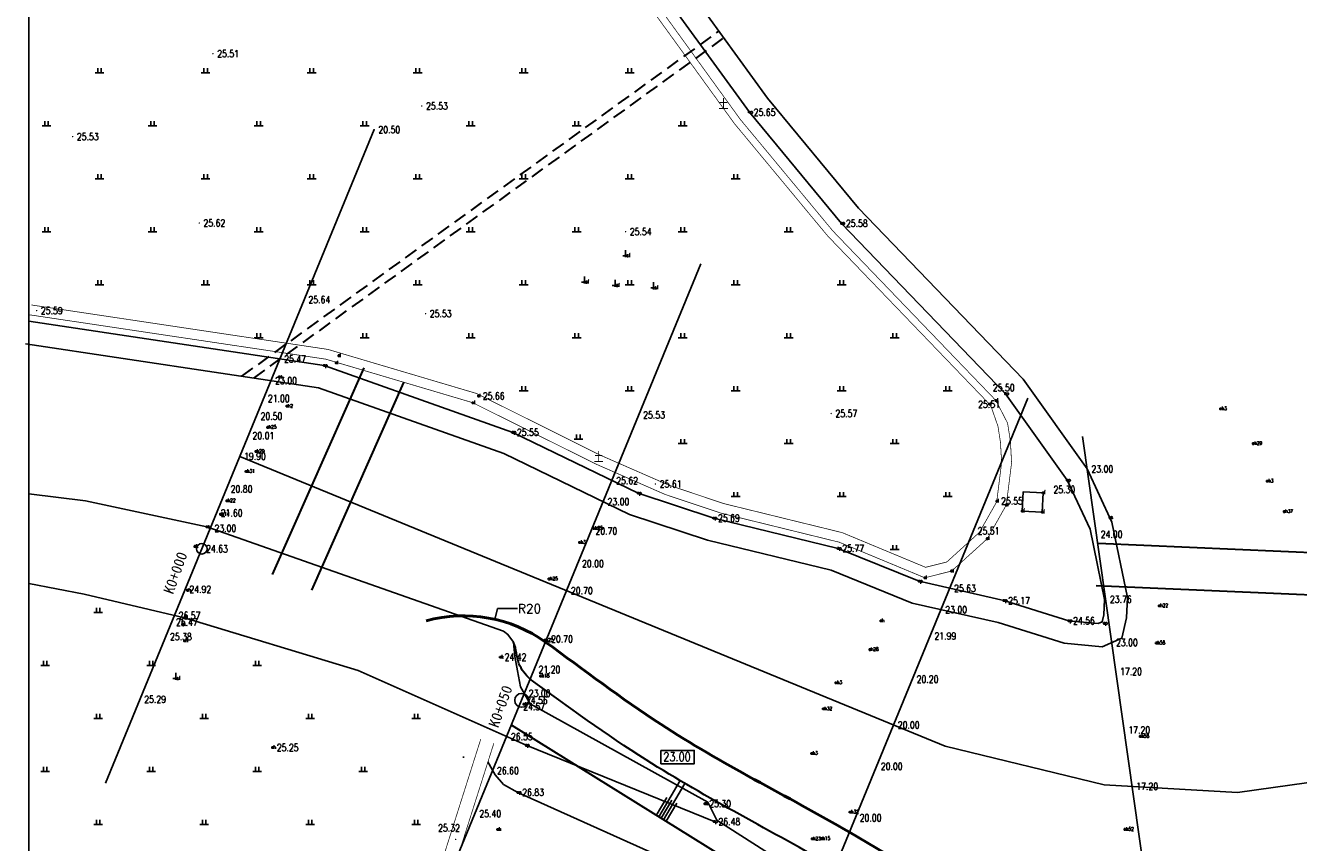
# Model space of a CAD drawing. Extents: x 475446 to 490894, y 3788879 to 3821323.
# Tile 11 of 75: x 481030 to 481210, y 3821073 to 3821189. Entities that reach past the tile are written whole.
import ezdxf
from ezdxf.enums import TextEntityAlignment as Align

# ---------------------------------------------------------------- set-up
doc = ezdxf.new("R2010")
doc.units = 0
doc.header["$LTSCALE"] = 0.5
doc.header["$PDMODE"] = 34
doc.header["$PDSIZE"] = 0.2
doc.linetypes.add('DASHED', pattern=[19.05, 12.7, -6.35])
doc.linetypes.add('X3', pattern=[5, 4, -1])
doc.layers.get('0').update_dxf_attribs({"linetype": 'CONTINUOUS'})
doc.layers.get('Defpoints').update_dxf_attribs({"linetype": 'CONTINUOUS'})
for name, color, linetype in [('DLDW', 11, 'CONTINUOUS'), ('DLSS', 4, 'CONTINUOUS'), ('DMTZ', 3, 'CONTINUOUS'), ('dmx', 1, 'CONTINUOUS'), ('GCD', 1, 'CONTINUOUS'), ('JMD', 6, 'CONTINUOUS'), ('SXSS', 5, 'CONTINUOUS'), ('ZBTZ', 3, 'CONTINUOUS'), ('zdh', 7, 'CONTINUOUS')]:
    doc.layers.add(name, color=color, linetype=linetype)
doc.styles.add('HZ', font='rs.shx', dxfattribs={"width": 0.8, "bigfont": 'hztxt.shx'})
doc.styles.get("Standard").update_dxf_attribs({"font": 'rs.shx', "bigfont": 'hztxt.shx'})
doc.styles.add('黑体', font='simhei_0.ttf')
doc.linetypes.add('10411', pattern='A,2,[150,AAA.SHX,S=1,R=0,X=0,Y=1],2,[151,AAA.SHX,S=1,R=0,X=0,Y=3],1e-11', length=4)
doc.linetypes.add('10421', pattern='A,2,[150,AAA.SHX,S=0.5,R=0,X=0,Y=0.5],1e-11', length=2)
doc.linetypes.add('833', pattern='A,2,[150,AAA.SHX,S=0.8,R=0,X=0,Y=0.8],2,[150,AAA.SHX,S=2,R=0,X=0,Y=2],1e-11', length=4)
doc.dimstyles.get("Standard").update_dxf_attribs({"dimtxt": 0.18, "dimasz": 0.18, "dimexe": 0.18, "dimexo": 0.0625, "dimgap": 0.09, "dimtad": 0, "dimtih": 1, "dimtoh": 1, "dimdec": 4, "dimzin": 0, "dimdsep": 46, "dimtxsty": 'Standard', "dimcen": 0.09, "dimadec": 0, "dimazin": 0, "dimtfac": 1, "dimtdec": 4, "dimtofl": 0, "dimtmove": 0, "dimatfit": 3, "dimfxl": 1, "dimtolj": 1, "dimtzin": 0, "dimarcsym": 0})

# ---------------------------------------------------------------- blocks, each defined once
blk = doc.blocks.new('GC200')
at = {"linetype": 'Continuous', "const_width": 0.2, "flags": 128}
blk.add_lwpolyline([(-0.1, 0, 1), (0.1, 0, 1)], format="xyb", close=True, dxfattribs=at)
blk = doc.blocks.new('gc111')
for p, q in [((-0.8, 0), (0.8, 0)), ((0, 0), (0, 1.6))]:
    blk.add_line(p, q)
blk = doc.blocks.new('gc119')
for p, q in [((-1.25, 0), (1.25, 0)), ((-0.5, 1.3), (-0.5, 0)), ((0.5, 1.3), (0.5, 0))]:
    blk.add_line(p, q)
blk = doc.blocks.new('*D15')
at = {"color": 0, "linetype": 'Continuous', "lineweight": -2}
for p, q in [((481096.53, 3821106.21), (481096.22, 3821104.86)), ((481099.39, 3821106.21), (481096.53, 3821106.21)), ((481091.64, 3821085.19), (481091.82, 3821085.19)), ((481091.73, 3821085.1), (481091.73, 3821085.28))]:
    blk.add_line(p, q, dxfattribs=at)
at = {"color": 0, "linetype": 'Continuous'}
blk.add_solid([(481096.19, 3821104.87), (481096.25, 3821104.86), (481096.18, 3821104.69)], dxfattribs=at)
at = {"layer": 'Defpoints', "color": 0, "linetype": 'Continuous'}
for p in [(481096.18, 3821104.69), (481091.73, 3821085.19)]:
    blk.add_point(p, dxfattribs=at)
at = {"color": 0, "linetype": 'Continuous', "insert": (481101.08, 3821106.21), "char_height": 1.25, "attachment_point": 5}
blk.add_mtext('\\A1;R20', dxfattribs=at)

msp = doc.modelspace()

# ---------------------------------------------------------------- linework, layer by layer
at = {"color": 3, "linetype": 'Continuous', "lineweight": 30}
for p, q in [((481064.69, 3821111.05), (481077.67, 3821140.3)), ((481070.26, 3821108.8), (481083.31, 3821138.22))]:
    msp.add_line(p, q, dxfattribs=at)
at = {"color": 4, "linetype": 'Continuous', "lineweight": 30}
msp.add_line((481141.57, 3821062.95), (481098.51, 3821089.71), dxfattribs=at)
at = {"color": 3, "linetype": 'Continuous'}
for p, q in [((481119.36, 3821076.73), (481122.37, 3821081.86)), ((481120.04, 3821076.33), (481123.05, 3821081.46)), ((481119.01, 3821076.93), (481120.52, 3821079.5)), ((481119.7, 3821076.53), (481121.2, 3821079.1)), ((481120.38, 3821076.13), (481121.89, 3821078.69))]:
    msp.add_line(p, q, dxfattribs=at)
at = {"linetype": 'Continuous'}
msp.add_lwpolyline([(481030.24, 3821311.22), (481348.65, 3821311.22), (481348.65, 3820990.66), (481030.24, 3820990.66)], close=True, dxfattribs=at)
at = {"color": 3, "linetype": 'DASHED', "lineweight": 30, "ltscale": 0.3, "elevation": 25.47, "flags": 128}
for points in [[(481060.39, 3821139.1), (481127.86, 3821187.92)], [(481062.08, 3821138.84), (481128.56, 3821186.95)]]:
    msp.add_lwpolyline(points, dxfattribs=at)
at = {"linetype": 'Continuous', "flags": 128}
msp.add_lwpolyline([(481060.08, 3821127.74), (481159.89, 3821086.72), (481182.36, 3821081.28), (481201.21, 3821080.18), (481221.1, 3821082.99)], dxfattribs=at)
at = {"color": 3, "linetype": 'Continuous', "lineweight": 30, "elevation": 26.09, "flags": 128}
for points in [[(481181.52, 3821115.47), (481239.69, 3821112.94)], [(481181.26, 3821109.47), (481240.16, 3821106.92)]]:
    msp.add_lwpolyline(points, dxfattribs=at)
at = {"color": 3, "linetype": 'Continuous'}
msp.add_lwpolyline([(481119.66, 3821086.15), (481124.37, 3821086.15), (481124.37, 3821084.26), (481119.66, 3821084.26)], close=True, dxfattribs=at)
at = {"linetype": 'Continuous'}
for centre, radius in [((481054.71, 3821114.67), 0.744), ((481099.96, 3821093.23), 0.976)]:
    msp.add_circle(centre, radius, dxfattribs=at)
at = {"color": 6, "linetype": 'Continuous', "lineweight": 50}
msp.add_arc((481091.73, 3821085.19), 20, 54.4879, 105.2606, dxfattribs=at)
at = {"color": 4, "linetype": 'Continuous', "lineweight": 30, "start_tangent": (-0.740783, 0.671744), "end_tangent": (-0.405403, 0.914138)}
msp.add_spline([(481101.18, 3821096.21), (481099.58, 3821098.44), (481098.82, 3821101.44)], degree=3, dxfattribs=at)
at = {"color": 6, "linetype": 'Continuous', "lineweight": 50, "start_tangent": (-0.854386, 0.519639), "end_tangent": (-0.809703, 0.58684)}
msp.add_spline([(481189.9, 3821055.71), (481167.2, 3821063.57), (481146.34, 3821074.55), (481119.64, 3821089.84), (481103.34, 3821101.47)], degree=3, dxfattribs=at)
at = {"color": 4, "linetype": 'Continuous', "lineweight": 30}
msp.add_open_spline([(481163.2, 3821059.24), (481156.61, 3821061.92), (481141.82, 3821071.49), (481120.26, 3821082.3), (481106.57, 3821092.31), (481101.18, 3821096.21)], degree=3, knots=[25.996107, 25.996107, 25.996107, 25.996107, 47.60032, 78.36976, 98.334236, 98.334236, 98.334236, 98.334236], dxfattribs=at)
at = {"layer": 'DLSS', "linetype": 'X3', "const_width": 0.1, "flags": 128}
for points, elevation in [([(481076.42, 3821276.17), (481077.05, 3821274.78), (481077.73, 3821272.33), (481078.38, 3821268.19), (481081.79, 3821259.74), (481083.73, 3821247.12), (481088.89, 3821238.26), (481095.79, 3821231.16), (481101.78, 3821224.59), (481106.54, 3821213.93), (481114.76, 3821195.99), (481130.08, 3821174.82), (481143.24, 3821158.96), (481166.32, 3821134.95)], 26.09), ([(481166.32, 3821134.95), (481167.34, 3821132.03), (481167.7, 3821129.74), (481167.86, 3821126.87), (481167.17, 3821121.33), (481164.72, 3821117), (481160.1, 3821112.8), (481157.11, 3821112.05), (481145.31, 3821116.96), (481128.55, 3821121.07), (481120.75, 3821123.69), (481111.13, 3821127.9), (481095.72, 3821135.58), (481093.58, 3821136.65), (481072.54, 3821142.89), (481030.58, 3821149.18)], 26.09), ([(481074.34, 3820990.66), (481086.69, 3821058.94), (481089.12, 3821071.82), (481094.18, 3821087.76)], 26.18)]:
    msp.add_lwpolyline(points, dxfattribs=dict(at, elevation=elevation))
at = {"layer": 'DLSS', "linetype": 'Continuous', "const_width": 0.1, "flags": 128}
for points, elevation in [([(481078.75, 3821274.04), (481078.69, 3821273.56), (481078.73, 3821272.49), (481079.37, 3821268.46), (481082.77, 3821260.01), (481084.71, 3821247.47), (481089.71, 3821238.88), (481096.54, 3821231.86), (481102.64, 3821225.16), (481107.47, 3821214.35), (481115.65, 3821196.5), (481130.89, 3821175.44), (481144, 3821159.64), (481167.06, 3821135.65)], 26.09), ([(481167.06, 3821135.65), (481168.7, 3821132.47), (481169.11, 3821129.89), (481169.27, 3821126.82), (481168.53, 3821120.88), (481165.84, 3821116.1), (481160.79, 3821111.52), (481157, 3821110.57), (481144.87, 3821115.61), (481128.15, 3821119.72), (481120.24, 3821122.37), (481110.54, 3821126.63), (481095.09, 3821134.32), (481093.06, 3821135.34), (481072.24, 3821141.51), (481030.37, 3821147.78)], 26.09), ([(481076.25, 3820990.32), (481088.59, 3821058.59), (481091, 3821071.34), (481096.03, 3821087.17)], 26.18)]:
    msp.add_lwpolyline(points, dxfattribs=dict(at, elevation=elevation))
at = {"layer": 'DMTZ', "linetype": '10421', "flags": 128}
for points in [[(481030.24, 3821119.1, 0, 0, 0), (481053.76, 3821115.01, 0.00000202, 0.00000202, 0), (481096.95, 3821099.34, 0.00000202, 0.00000202, 0), (481098.33, 3821097.05, 0, 0, 0), (481099.46, 3821094.04, 0, 0, 0), (481100.29, 3821092.68, 0.00000202, 0.00000202, 0), (481102.69, 3821091.21, 0, 0, 0), (481125.9, 3821078.6, 0.00000203, 0.00000203, 0), (481127.2, 3821076.07, 0.00000203, 0.00000203, 0), (481156.11, 3821057.44, 0.00000203, 0.00000203, 0), (481164.48, 3821056.32, 0.00000202, 0.00000202, 0), (481172.24, 3821054.05, 0.00000202, 0.00000202, 0), (481181.16, 3821048.42, 0.00000202, 0.00000202, 0), (481182.29, 3821047.96, 0, 0, 0), (481182.52, 3821047.84, 0, 0, 0)], [(481094.18, 3821087.76, 0.00000203, 0.00000203, 0), (481094.08, 3821088.4, 0, 0, 0), (481094.04, 3821088.68, 0.00000202, 0.00000202, 0), (481076.46, 3821096.51, 0.00000202, 0.00000202, 0), (481051.99, 3821103.93, 0.00000202, 0.00000202, 0), (481037.84, 3821107.25, 0.00000202, 0.00000202, 0), (481030.04, 3821108.79, 0.00000202, 0.00000202, 0)]]:
    msp.add_lwpolyline(points, format="xyseb", dxfattribs=at)
at = {"layer": 'DMTZ', "linetype": '10411', "flags": 128}
for points in [[(481030.24, 3821109.76), (481038.05, 3821108.23), (481052.25, 3821104.9), (481076.81, 3821097.44), (481100.59, 3821086.86), (481127.2, 3821076.07)], [(481181.38, 3821037.03), (481178.68, 3821033.82), (481177.97, 3821033.53), (481177.19, 3821033.62), (481176.19, 3821034.08), (481151.88, 3821051.53), (481127.41, 3821067.59), (481099.44, 3821080.19), (481097.41, 3821081.32), (481096.21, 3821082.69), (481095.18, 3821084.51)]]:
    msp.add_lwpolyline(points, dxfattribs=at)
at = {"layer": 'dmx', "linetype": 'Continuous'}
for points in [[(481079.09, 3821173.99), (481041.07, 3821081.49)], [(481125.33, 3821154.98), (481087.32, 3821062.49)], [(481171.58, 3821135.97), (481133.57, 3821043.48)], [(481179.32, 3821130.55), (481193.77, 3821028.34)]]:
    msp.add_lwpolyline(points, dxfattribs=at)
at = {"layer": 'JMD', "linetype": 'Continuous', "elevation": 25.54, "flags": 128}
msp.add_lwpolyline([(481170.79, 3821120.02), (481173.61, 3821119.87), (481173.75, 3821122.59), (481170.93, 3821122.74)], close=True, dxfattribs=at)
at = {"layer": 'SXSS', "linetype": '833', "elevation": 26.09, "flags": 128}
msp.add_lwpolyline([(481080.36, 3821272.75), (481080.96, 3821268.9), (481084.37, 3821260.45), (481086.28, 3821248.03), (481091.02, 3821239.88), (481097.73, 3821232.98), (481104.03, 3821226.07), (481108.97, 3821215.03), (481117.07, 3821197.33), (481132.18, 3821176.45), (481145.23, 3821160.73), (481168.4, 3821136.62), (481177.15, 3821124.38), (481180.37, 3821117.44), (481182.42, 3821107.49), (481182.34, 3821105.31), (481182.11, 3821104.35), (481181.54, 3821104.1), (481177.37, 3821104.48), (481168.19, 3821107.35), (481156.2, 3821110.08), (481144.72, 3821114.73), (481127.13, 3821119.01), (481116.43, 3821122.54), (481098.69, 3821131.15), (481072.01, 3821140.61), (481030.24, 3821146.87)], dxfattribs=at)
at = {"layer": 'SXSS', "linetype": 'Continuous', "elevation": 26.09, "flags": 128}
msp.add_lwpolyline([(481119.87, 3821198.96), (481134.73, 3821178.42), (481147.63, 3821162.88), (481170.89, 3821138.69), (481179.95, 3821126.01), (481183.45, 3821118.46), (481185.66, 3821107.76), (481185.55, 3821104.88), (481184.88, 3821102.04), (481182.07, 3821100.82), (481176.73, 3821101.3), (481167.35, 3821104.23), (481155.23, 3821107), (481143.73, 3821111.65), (481126.24, 3821115.91), (481115.22, 3821119.54), (481097.44, 3821128.18), (481071.23, 3821137.47), (481029.76, 3821143.69)], dxfattribs=at)
at = {"layer": 'SXSS', "linetype": 'Continuous', "flags": 128}
msp.add_lwpolyline([(481030.24, 3821122.43), (481038.26, 3821121.45), (481055.41, 3821117.77), (481097.38, 3821103.01), (481098.01, 3821102.55), (481098.82, 3821101.44), (481098.97, 3821099.44), (481099.38, 3821097.41), (481099.81, 3821095.16), (481101.18, 3821092.73), (481126.31, 3821078.81), (481127.59, 3821076.25), (481156.41, 3821057.82), (481164.63, 3821056.76), (481172.42, 3821054.38), (481181.27, 3821049.03), (481181.81, 3821048.94), (481182.4, 3821049.16), (481182.88, 3821049.52), (481191.3, 3821046.99), (481219.47, 3821052.27)], dxfattribs=at)
at = {"layer": 'zdh', "linetype": 'Continuous'}
for p in [(481132.18, 3821176.45, 25.65), (481145.23, 3821160.73, 25.58), (481114.66, 3821156.15, 25.54), (481108.83, 3821152.41, 25.51), (481113.18, 3821151.94, 25.62), (481118.62, 3821151.59, 25.57), (481073.73, 3821140.98, 25.59), (481074.1, 3821142, 25.64), (481072.01, 3821140.61, 25.47), (481065.67, 3821138.99, 22.99), (481093.86, 3821136.3, 25.66), (481167.06, 3821135.65, 25.51), (481168.4, 3821136.62, 25.5), (481066.73, 3821134.85, 22.87), (481093.06, 3821135.34, 25.61), (481166.14, 3821135.13, 25.46), (481198.85, 3821134.47, 22.88), (481064.03, 3821131.86, 22.9), (481098.69, 3821131.15, 25.55), (481062.34, 3821128.44, 22.9), (481203.46, 3821129.56, 22.87), (481060.97, 3821125.6, 22.88), (481177.15, 3821124.38, 25.3), (481205.45, 3821124.24, 22.87), (481058.24, 3821121.46, 22.88), (481116.43, 3821122.54, 25.62), (481167.18, 3821121.42, 25.55), (481173.72, 3821122.59, 25.52), (481057.35, 3821119.55, 22.87), (481168.53, 3821120.88, 25.55), (481170.79, 3821120.02, 25.54), (481173.61, 3821119.87, 25.33), (481207.84, 3821119.93, 22.88), (481055.41, 3821117.77, 23.03), (481110.19, 3821117.56, 22.89), (481127.13, 3821119.01, 25.69), (481183.16, 3821119.08, 22.99), (481165.84, 3821116.1, 25.5), (481053.73, 3821114.99, 24.64), (481053.76, 3821115.01, 24.63), (481108.16, 3821115.57, 22.89), (481144.72, 3821114.73, 25.77), (481103.83, 3821110.4, 22.86), (481157, 3821110.57, 25.69), (481160.79, 3821111.52, 25.66), (481052.68, 3821108.8, 24.92), (481156.2, 3821110.08, 25.63), (481168.19, 3821107.35, 25.17), (481190.16, 3821106.6, 22.88), (481051.97, 3821103.94, 26.47), (481052.25, 3821104.9, 26.57), (481150.77, 3821104.49, 21.99), (481177.37, 3821104.48, 24.56), (481182.38, 3821104.13, 23.76), (481052.25, 3821101.66, 25.38), (481103.23, 3821101.72, 22.89), (481189.76, 3821101.34, 22.9), (481149.22, 3821100.4, 22.9), (481096.95, 3821099.34, 24.42), (481051.01, 3821096.31, 25.29), (481102.64, 3821096.67, 22.88), (481144.42, 3821095.71, 22.85), (481100.29, 3821092.68, 24.56), (481142.64, 3821092.02, 22.86), (481187.48, 3821088.13, 22.89), (481064.72, 3821086.55, 25.25), (481100.59, 3821086.86, 26.55), (481140.99, 3821085.71, 22.87), (481099.44, 3821080.19, 26.83), (481125.9, 3821078.6, 25.3), (481146.42, 3821077.4, 22.88), (481096.57, 3821074.95, 25.4), (481127.2, 3821076.07, 26.48), (481185.31, 3821074.97, 22.88), (481141.05, 3821073.62, 22.87), (481142.36, 3821073.65, 22.88)]:
    msp.add_point(p, dxfattribs=at)

# ---------------------------------------------------------------- block references
at = {"layer": 'DLDW', "linetype": 'Continuous', "xscale": 0.5, "yscale": 0.5}
for p in [(481114.66, 3821156.15, 25.54), (481108.83, 3821152.41, 25.51), (481113.18, 3821151.94, 25.62), (481118.62, 3821151.59, 25.57), (481051.01, 3821096.31, 25.29)]:
    msp.add_blockref('gc111', p, dxfattribs=at)
at = {"layer": 'GCD', "linetype": 'Continuous'}
ref = msp.add_blockref('GC200', (481056.29, 3821184.74, 25.51), dxfattribs=dict(at, xscale=0.5, yscale=0.5, zscale=0.5))
ref.add_attrib('height', '25.51', dxfattribs={"linetype": 'Continuous', "height": 1, "style": 'HZ', "width": 0.8}).set_placement((481056.89, 3821184.74, 25.51), align=Align.MIDDLE_LEFT)
ref = msp.add_blockref('GC200', (481085.83, 3821177.33, 25.53), dxfattribs=dict(at, xscale=0.5, yscale=0.5, zscale=0.5))
ref.add_attrib('height', '25.53', dxfattribs={"linetype": 'Continuous', "height": 1, "style": 'HZ', "width": 0.8}).set_placement((481086.43, 3821177.33, 25.53), align=Align.MIDDLE_LEFT)
ref = msp.add_blockref('GC200', (481132.18, 3821176.45, 25.65), dxfattribs=dict(at, xscale=0.5, yscale=0.5, zscale=0.5))
ref.add_attrib('height', '25.65', dxfattribs={"linetype": 'Continuous', "height": 1, "style": 'HZ', "width": 0.8}).set_placement((481132.78, 3821176.45, 25.65), align=Align.MIDDLE_LEFT)
ref = msp.add_blockref('GC200', (481079.09, 3821173.99, 20.5), dxfattribs=dict(at, xscale=0.5, yscale=0.5, zscale=0.5))
ref.add_attrib('height', '20.50', dxfattribs={"linetype": 'Continuous', "height": 1, "style": 'HZ', "width": 0.8}).set_placement((481079.69, 3821173.99, 20.5), align=Align.MIDDLE_LEFT)
ref = msp.add_blockref('GC200', (481036.43, 3821173.01, 25.53), dxfattribs=dict(at, xscale=0.5, yscale=0.5, zscale=0.5))
ref.add_attrib('height', '25.53', dxfattribs={"linetype": 'Continuous', "height": 1, "style": 'HZ', "width": 0.8}).set_placement((481037.03, 3821173.01, 25.53), align=Align.MIDDLE_LEFT)
ref = msp.add_blockref('GC200', (481054.34, 3821160.76, 25.62), dxfattribs=dict(at, xscale=0.5, yscale=0.5, zscale=0.5))
ref.add_attrib('height', '25.62', dxfattribs={"linetype": 'Continuous', "height": 1, "style": 'HZ', "width": 0.8}).set_placement((481054.94, 3821160.76, 25.62), align=Align.MIDDLE_LEFT)
ref = msp.add_blockref('GC200', (481145.23, 3821160.73, 25.58), dxfattribs=dict(at, xscale=0.5, yscale=0.5, zscale=0.5))
ref.add_attrib('height', '25.58', dxfattribs={"linetype": 'Continuous', "height": 1, "style": 'HZ', "width": 0.8}).set_placement((481145.83, 3821160.73, 25.58), align=Align.MIDDLE_LEFT)
ref = msp.add_blockref('GC200', (481114.66, 3821159.56, 25.54), dxfattribs=dict(at, xscale=0.5, yscale=0.5, zscale=0.5))
ref.add_attrib('height', '25.54', dxfattribs={"linetype": 'Continuous', "height": 1, "style": 'HZ', "width": 0.8}).set_placement((481115.26, 3821159.56, 25.54), align=Align.MIDDLE_LEFT)
ref = msp.add_blockref('GC200', (481069.19, 3821149.91, 25.64), dxfattribs=dict(at, xscale=0.5, yscale=0.5, zscale=0.5))
ref.add_attrib('height', '25.64', dxfattribs={"linetype": 'Continuous', "height": 1, "style": 'HZ', "width": 0.8}).set_placement((481069.79, 3821149.91), align=Align.MIDDLE_LEFT)
ref = msp.add_blockref('GC200', (481031.34, 3821148.38, 25.59), dxfattribs=dict(at, xscale=0.5, yscale=0.5, zscale=0.5))
ref.add_attrib('height', '25.59', dxfattribs={"linetype": 'Continuous', "height": 1, "style": 'HZ', "width": 0.8}).set_placement((481031.94, 3821148.38, 25.59), align=Align.MIDDLE_LEFT)
ref = msp.add_blockref('GC200', (481086.36, 3821147.94, 25.53), dxfattribs=dict(at, xscale=0.5, yscale=0.5, zscale=0.5))
ref.add_attrib('height', '25.53', dxfattribs={"linetype": 'Continuous', "height": 1, "style": 'HZ', "width": 0.8}).set_placement((481086.96, 3821147.94, 25.53), align=Align.MIDDLE_LEFT)
ref = msp.add_blockref('GC200', (481065.76, 3821141.55, 25.47), dxfattribs=dict(at, xscale=0.5, yscale=0.5, zscale=0.5))
ref.add_attrib('height', '25.47', dxfattribs={"linetype": 'Continuous', "height": 1, "style": 'HZ', "width": 0.8}).set_placement((481066.36, 3821141.55), align=Align.MIDDLE_LEFT)
ref = msp.add_blockref('GC200', (481064.49, 3821138.48, 23), dxfattribs=dict(at, xscale=0.5, yscale=0.5, zscale=0.5))
ref.add_attrib('height', '23.00', dxfattribs={"linetype": 'Continuous', "height": 1, "style": 'HZ', "width": 0.8}).set_placement((481065.09, 3821138.48, 23), align=Align.MIDDLE_LEFT)
ref = msp.add_blockref('GC200', (481168.4, 3821136.62, 25.5), dxfattribs=dict(at, xscale=0.5, yscale=0.5, zscale=0.5))
ref.add_attrib('height', '25.50', dxfattribs={"linetype": 'Continuous', "height": 1, "style": 'HZ', "width": 0.8}).set_placement((481166.62, 3821137.49, 25.5), align=Align.MIDDLE_LEFT)
ref = msp.add_blockref('GC200', (481063.45, 3821135.94, 21), dxfattribs=dict(at, xscale=0.5, yscale=0.5, zscale=0.5))
ref.add_attrib('height', '21.00', dxfattribs={"linetype": 'Continuous', "height": 1, "style": 'HZ', "width": 0.8}).set_placement((481064.05, 3821135.94, 21), align=Align.MIDDLE_LEFT)
ref = msp.add_blockref('GC200', (481093.86, 3821136.3, 25.66), dxfattribs=dict(at, xscale=0.5, yscale=0.5, zscale=0.5))
ref.add_attrib('height', '25.66', dxfattribs={"linetype": 'Continuous', "height": 1, "style": 'HZ', "width": 0.8}).set_placement((481094.46, 3821136.3, 25.66), align=Align.MIDDLE_LEFT)
ref = msp.add_blockref('GC200', (481167.06, 3821135.65, 25.51), dxfattribs=dict(at, xscale=0.5, yscale=0.5, zscale=0.5))
ref.add_attrib('height', '25.51', dxfattribs={"linetype": 'Continuous', "height": 1, "style": 'HZ', "width": 0.8}).set_placement((481164.54, 3821135.1, 25.51), align=Align.MIDDLE_LEFT)
ref = msp.add_blockref('GC200', (481062.42, 3821133.44, 20.5), dxfattribs=dict(at, xscale=0.5, yscale=0.5, zscale=0.5))
ref.add_attrib('height', '20.50', dxfattribs={"linetype": 'Continuous', "height": 1, "style": 'HZ', "width": 0.8}).set_placement((481063.02, 3821133.44, 20.5), align=Align.MIDDLE_LEFT)
ref = msp.add_blockref('GC200', (481116.55, 3821133.6, 25.53), dxfattribs=dict(at, xscale=0.5, yscale=0.5, zscale=0.5))
ref.add_attrib('height', '25.53', dxfattribs={"linetype": 'Continuous', "height": 1, "style": 'HZ', "width": 0.8}).set_placement((481117.15, 3821133.6), align=Align.MIDDLE_LEFT)
ref = msp.add_blockref('GC200', (481143.75, 3821133.82, 25.57), dxfattribs=dict(at, xscale=0.5, yscale=0.5, zscale=0.5))
ref.add_attrib('height', '25.57', dxfattribs={"linetype": 'Continuous', "height": 1, "style": 'HZ', "width": 0.8}).set_placement((481144.35, 3821133.82, 25.57), align=Align.MIDDLE_LEFT)
ref = msp.add_blockref('GC200', (481061.28, 3821130.67, 20.01), dxfattribs=dict(at, xscale=0.5, yscale=0.5, zscale=0.5))
ref.add_attrib('height', '20.01', dxfattribs={"linetype": 'Continuous', "height": 1, "style": 'HZ', "width": 0.8}).set_placement((481061.88, 3821130.67, 20.01), align=Align.MIDDLE_LEFT)
ref = msp.add_blockref('GC200', (481098.69, 3821131.15, 25.55), dxfattribs=dict(at, xscale=0.5, yscale=0.5, zscale=0.5))
ref.add_attrib('height', '25.55', dxfattribs={"linetype": 'Continuous', "height": 1, "style": 'HZ', "width": 0.8}).set_placement((481099.29, 3821131.15, 25.55), align=Align.MIDDLE_LEFT)
ref = msp.add_blockref('GC200', (481060.08, 3821127.74, 19.9), dxfattribs=dict(at, xscale=0.5, yscale=0.5, zscale=0.5))
ref.add_attrib('height', '19.90', dxfattribs={"linetype": 'Continuous', "height": 1, "style": 'HZ', "width": 0.8}).set_placement((481060.68, 3821127.74, 19.9), align=Align.MIDDLE_LEFT)
ref = msp.add_blockref('GC200', (481179.97, 3821125.97, 23), dxfattribs=dict(at, xscale=0.5, yscale=0.5, zscale=0.5))
ref.add_attrib('height', '23.00', dxfattribs={"linetype": 'Continuous', "height": 1, "style": 'HZ', "width": 0.8}).set_placement((481180.57, 3821125.97, 23), align=Align.MIDDLE_LEFT)
ref = msp.add_blockref('GC200', (481058.19, 3821123.13, 20.8), dxfattribs=dict(at, xscale=0.5, yscale=0.5, zscale=0.5))
ref.add_attrib('height', '20.80', dxfattribs={"linetype": 'Continuous', "height": 1, "style": 'HZ', "width": 0.8}).set_placement((481058.79, 3821123.13), align=Align.MIDDLE_LEFT)
ref = msp.add_blockref('GC200', (481112.74, 3821124.33, 25.62), dxfattribs=dict(at, xscale=0.5, yscale=0.5, zscale=0.5))
ref.add_attrib('height', '25.62', dxfattribs={"linetype": 'Continuous', "height": 1, "style": 'HZ', "width": 0.8}).set_placement((481113.34, 3821124.33), align=Align.MIDDLE_LEFT)
ref = msp.add_blockref('GC200', (481118.89, 3821123.84, 25.61), dxfattribs=dict(at, xscale=0.5, yscale=0.5, zscale=0.5))
ref.add_attrib('height', '25.61', dxfattribs={"linetype": 'Continuous', "height": 1, "style": 'HZ', "width": 0.8}).set_placement((481119.49, 3821123.84, 25.61), align=Align.MIDDLE_LEFT)
ref = msp.add_blockref('GC200', (481177.15, 3821124.38, 25.3), dxfattribs=dict(at, xscale=0.5, yscale=0.5, zscale=0.5))
ref.add_attrib('height', '25.30', dxfattribs={"linetype": 'Continuous', "height": 1, "style": 'HZ', "width": 0.8}).set_placement((481175.2, 3821123.06, 25.3), align=Align.MIDDLE_LEFT)
ref = msp.add_blockref('GC200', (481111.51, 3821121.34, 23), dxfattribs=dict(at, xscale=0.5, yscale=0.5, zscale=0.5))
ref.add_attrib('height', '23.00', dxfattribs={"linetype": 'Continuous', "height": 1, "style": 'HZ', "width": 0.8}).set_placement((481112.11, 3821121.34, 23), align=Align.MIDDLE_LEFT)
ref = msp.add_blockref('GC200', (481167.18, 3821121.42, 25.55), dxfattribs=dict(at, xscale=0.5, yscale=0.5, zscale=0.5))
ref.add_attrib('height', '25.55', dxfattribs={"linetype": 'Continuous', "height": 1, "style": 'HZ', "width": 0.8}).set_placement((481167.78, 3821121.42, 25.55), align=Align.MIDDLE_LEFT)
ref = msp.add_blockref('GC200', (481056.79, 3821119.74, 21.6), dxfattribs=dict(at, xscale=0.5, yscale=0.5, zscale=0.5))
ref.add_attrib('height', '21.60', dxfattribs={"linetype": 'Continuous', "height": 1, "style": 'HZ', "width": 0.8}).set_placement((481057.39, 3821119.74, 21.6), align=Align.MIDDLE_LEFT)
ref = msp.add_blockref('GC200', (481055.9, 3821117.57, 23), dxfattribs=dict(at, xscale=0.5, yscale=0.5, zscale=0.5))
ref.add_attrib('height', '23.00', dxfattribs={"linetype": 'Continuous', "height": 1, "style": 'HZ', "width": 0.8}).set_placement((481056.5, 3821117.57, 23), align=Align.MIDDLE_LEFT)
ref = msp.add_blockref('GC200', (481127.13, 3821119.01, 25.69), dxfattribs=dict(at, xscale=0.5, yscale=0.5, zscale=0.5))
ref.add_attrib('height', '25.69', dxfattribs={"linetype": 'Continuous', "height": 1, "style": 'HZ', "width": 0.8}).set_placement((481127.73, 3821119.01, 25.69), align=Align.MIDDLE_LEFT)
ref = msp.add_blockref('GC200', (481109.8, 3821117.18, 20.7), dxfattribs=dict(at, xscale=0.5, yscale=0.5, zscale=0.5))
ref.add_attrib('height', '20.70', dxfattribs={"linetype": 'Continuous', "height": 1, "style": 'HZ', "width": 0.8}).set_placement((481110.4, 3821117.18, 20.7), align=Align.MIDDLE_LEFT)
ref = msp.add_blockref('GC200', (481163.87, 3821117.21, 25.51), dxfattribs=dict(at, xscale=0.5, yscale=0.5, zscale=0.5))
ref.add_attrib('height', '25.51', dxfattribs={"linetype": 'Continuous', "height": 1, "style": 'HZ', "width": 0.8}).set_placement((481164.47, 3821117.21), align=Align.MIDDLE_LEFT)
ref = msp.add_blockref('GC200', (481181.28, 3821116.71, 24), dxfattribs=dict(at, xscale=0.5, yscale=0.5, zscale=0.5))
ref.add_attrib('height', '24.00', dxfattribs={"linetype": 'Continuous', "height": 1, "style": 'HZ', "width": 0.8}).set_placement((481181.88, 3821116.71, 24), align=Align.MIDDLE_LEFT)
ref = msp.add_blockref('GC200', (481054.71, 3821114.67, 24.63), dxfattribs=dict(at, xscale=0.5, yscale=0.5, zscale=0.5))
ref.add_attrib('height', '24.63', dxfattribs={"linetype": 'Continuous', "height": 1, "style": 'HZ', "width": 0.8}).set_placement((481055.31, 3821114.67), align=Align.MIDDLE_LEFT)
ref = msp.add_blockref('GC200', (481144.72, 3821114.73, 25.77), dxfattribs=dict(at, xscale=0.5, yscale=0.5, zscale=0.5))
ref.add_attrib('height', '25.77', dxfattribs={"linetype": 'Continuous', "height": 1, "style": 'HZ', "width": 0.8}).set_placement((481145.32, 3821114.73, 25.77), align=Align.MIDDLE_LEFT)
ref = msp.add_blockref('GC200', (481107.9, 3821112.55, 20), dxfattribs=dict(at, xscale=0.5, yscale=0.5, zscale=0.5))
ref.add_attrib('height', '20.00', dxfattribs={"linetype": 'Continuous', "height": 1, "style": 'HZ', "width": 0.8}).set_placement((481108.5, 3821112.55, 20), align=Align.MIDDLE_LEFT)
ref = msp.add_blockref('GC200', (481052.35, 3821108.94, 24.92), dxfattribs=dict(at, xscale=0.5, yscale=0.5, zscale=0.5))
ref.add_attrib('height', '24.92', dxfattribs={"linetype": 'Continuous', "height": 1, "style": 'HZ', "width": 0.8}).set_placement((481052.95, 3821108.94), align=Align.MIDDLE_LEFT)
ref = msp.add_blockref('GC200', (481106.33, 3821108.73, 20.7), dxfattribs=dict(at, xscale=0.5, yscale=0.5, zscale=0.5))
ref.add_attrib('height', '20.70', dxfattribs={"linetype": 'Continuous', "height": 1, "style": 'HZ', "width": 0.8}).set_placement((481106.93, 3821108.73, 20.7), align=Align.MIDDLE_LEFT)
ref = msp.add_blockref('GC200', (481160.53, 3821109.09, 25.63), dxfattribs=dict(at, xscale=0.5, yscale=0.5, zscale=0.5))
ref.add_attrib('height', '25.63', dxfattribs={"linetype": 'Continuous', "height": 1, "style": 'HZ', "width": 0.8}).set_placement((481161.13, 3821109.09), align=Align.MIDDLE_LEFT)
ref = msp.add_blockref('GC200', (481168.19, 3821107.35, 25.17), dxfattribs=dict(at, xscale=0.5, yscale=0.5, zscale=0.5))
ref.add_attrib('height', '25.17', dxfattribs={"linetype": 'Continuous', "height": 1, "style": 'HZ', "width": 0.8}).set_placement((481168.79, 3821107.35, 25.17), align=Align.MIDDLE_LEFT)
ref = msp.add_blockref('GC200', (481182.58, 3821107.52, 23.76), dxfattribs=dict(at, xscale=0.5, yscale=0.5, zscale=0.5))
ref.add_attrib('height', '23.76', dxfattribs={"linetype": 'Continuous', "height": 1, "style": 'HZ', "width": 0.8}).set_placement((481183.18, 3821107.52), align=Align.MIDDLE_LEFT)
ref = msp.add_blockref('GC200', (481050.83, 3821105.23, 26.57), dxfattribs=dict(at, xscale=0.5, yscale=0.5, zscale=0.5))
ref.add_attrib('height', '26.57', dxfattribs={"linetype": 'Continuous', "height": 1, "style": 'HZ', "width": 0.8}).set_placement((481051.43, 3821105.23), align=Align.MIDDLE_LEFT)
ref = msp.add_blockref('GC200', (481159.29, 3821106.07, 23), dxfattribs=dict(at, xscale=0.5, yscale=0.5, zscale=0.5))
ref.add_attrib('height', '23.00', dxfattribs={"linetype": 'Continuous', "height": 1, "style": 'HZ', "width": 0.8}).set_placement((481159.89, 3821106.07, 23), align=Align.MIDDLE_LEFT)
ref = msp.add_blockref('GC200', (481050.45, 3821104.29, 26.47), dxfattribs=dict(at, xscale=0.5, yscale=0.5, zscale=0.5))
ref.add_attrib('height', '26.47', dxfattribs={"linetype": 'Continuous', "height": 1, "style": 'HZ', "width": 0.8}).set_placement((481051.05, 3821104.29), align=Align.MIDDLE_LEFT)
ref = msp.add_blockref('GC200', (481177.37, 3821104.48, 24.56), dxfattribs=dict(at, xscale=0.5, yscale=0.5, zscale=0.5))
ref.add_attrib('height', '24.56', dxfattribs={"linetype": 'Continuous', "height": 1, "style": 'HZ', "width": 0.8}).set_placement((481177.97, 3821104.48, 24.56), align=Align.MIDDLE_LEFT)
ref = msp.add_blockref('GC200', (481049.61, 3821102.25, 25.38), dxfattribs=dict(at, xscale=0.5, yscale=0.5, zscale=0.5))
ref.add_attrib('height', '25.38', dxfattribs={"linetype": 'Continuous', "height": 1, "style": 'HZ', "width": 0.8}).set_placement((481050.21, 3821102.25), align=Align.MIDDLE_LEFT)
ref = msp.add_blockref('GC200', (481103.52, 3821101.9, 20.7), dxfattribs=dict(at, xscale=0.5, yscale=0.5, zscale=0.5))
ref.add_attrib('height', '20.70', dxfattribs={"linetype": 'Continuous', "height": 1, "style": 'HZ', "width": 0.8}).set_placement((481104.12, 3821101.9, 20.7), align=Align.MIDDLE_LEFT)
ref = msp.add_blockref('GC200', (481157.76, 3821102.34, 21.99), dxfattribs=dict(at, xscale=0.5, yscale=0.5, zscale=0.5))
ref.add_attrib('height', '21.99', dxfattribs={"linetype": 'Continuous', "height": 1, "style": 'HZ', "width": 0.8}).set_placement((481158.36, 3821102.34), align=Align.MIDDLE_LEFT)
ref = msp.add_blockref('GC200', (481183.44, 3821101.41, 23), dxfattribs=dict(at, xscale=0.5, yscale=0.5, zscale=0.5))
ref.add_attrib('height', '23.00', dxfattribs={"linetype": 'Continuous', "height": 1, "style": 'HZ', "width": 0.8}).set_placement((481184.04, 3821101.41, 23), align=Align.MIDDLE_LEFT)
ref = msp.add_blockref('GC200', (481096.95, 3821099.34, 24.42), dxfattribs=dict(at, xscale=0.5, yscale=0.5, zscale=0.5))
ref.add_attrib('height', '24.42', dxfattribs={"linetype": 'Continuous', "height": 1, "style": 'HZ', "width": 0.8}).set_placement((481097.55, 3821099.34, 24.42), align=Align.MIDDLE_LEFT)
ref = msp.add_blockref('GC200', (481101.75, 3821097.59, 21.2), dxfattribs=dict(at, xscale=0.5, yscale=0.5, zscale=0.5))
ref.add_attrib('height', '21.20', dxfattribs={"linetype": 'Continuous', "height": 1, "style": 'HZ', "width": 0.8}).set_placement((481102.35, 3821097.59, 21.2), align=Align.MIDDLE_LEFT)
ref = msp.add_blockref('GC200', (481155.24, 3821096.22, 20.2), dxfattribs=dict(at, xscale=0.5, yscale=0.5, zscale=0.5))
ref.add_attrib('height', '20.20', dxfattribs={"linetype": 'Continuous', "height": 1, "style": 'HZ', "width": 0.8}).set_placement((481155.84, 3821096.22, 20.2), align=Align.MIDDLE_LEFT)
ref = msp.add_blockref('GC200', (481184.02, 3821097.31, 17.2), dxfattribs=dict(at, xscale=0.5, yscale=0.5, zscale=0.5))
ref.add_attrib('height', '17.20', dxfattribs={"linetype": 'Continuous', "height": 1, "style": 'HZ', "width": 0.8}).set_placement((481184.62, 3821097.31, 17.2), align=Align.MIDDLE_LEFT)
ref = msp.add_blockref('GC200', (481100.36, 3821094.2, 23), dxfattribs=dict(at, xscale=0.5, yscale=0.5, zscale=0.5))
ref.add_attrib('height', '23.00', dxfattribs={"linetype": 'Continuous', "height": 1, "style": 'HZ', "width": 0.8}).set_placement((481100.96, 3821094.2, 23), align=Align.MIDDLE_LEFT)
ref = msp.add_blockref('GC200', (481045.96, 3821093.37, 25.29), dxfattribs=dict(at, xscale=0.5, yscale=0.5, zscale=0.5))
ref.add_attrib('height', '25.29', dxfattribs={"linetype": 'Continuous', "height": 1, "style": 'HZ', "width": 0.8}).set_placement((481046.56, 3821093.37), align=Align.MIDDLE_LEFT)
ref = msp.add_blockref('GC200', (481099.58, 3821092.32, 24.57), dxfattribs=dict(at, xscale=0.5, yscale=0.5, zscale=0.5))
ref.add_attrib('height', '24.57', dxfattribs={"linetype": 'Continuous', "height": 1, "style": 'HZ', "width": 0.8}).set_placement((481100.18, 3821092.32, 24.57), align=Align.MIDDLE_LEFT)
ref = msp.add_blockref('GC200', (481099.96, 3821093.23, 24.56), dxfattribs=dict(at, xscale=0.5, yscale=0.5, zscale=0.5))
ref.add_attrib('height', '24.56', dxfattribs={"linetype": 'Continuous', "height": 1, "style": 'HZ', "width": 0.8}).set_placement((481100.56, 3821093.23), align=Align.MIDDLE_LEFT)
ref = msp.add_blockref('GC200', (481152.57, 3821089.73, 20), dxfattribs=dict(at, xscale=0.5, yscale=0.5, zscale=0.5))
ref.add_attrib('height', '20.00', dxfattribs={"linetype": 'Continuous', "height": 1, "style": 'HZ', "width": 0.8}).set_placement((481153.17, 3821089.73, 20), align=Align.MIDDLE_LEFT)
ref = msp.add_blockref('GC200', (481185.19, 3821089.03, 17.2), dxfattribs=dict(at, xscale=0.5, yscale=0.5, zscale=0.5))
ref.add_attrib('height', '17.20', dxfattribs={"linetype": 'Continuous', "height": 1, "style": 'HZ', "width": 0.8}).set_placement((481185.79, 3821089.03, 17.2), align=Align.MIDDLE_LEFT)
ref = msp.add_blockref('GC200', (481097.84, 3821088.08, 26.55), dxfattribs=dict(at, xscale=0.5, yscale=0.5, zscale=0.5))
ref.add_attrib('height', '26.55', dxfattribs={"linetype": 'Continuous', "height": 1, "style": 'HZ', "width": 0.8}).set_placement((481098.44, 3821088.08), align=Align.MIDDLE_LEFT)
ref = msp.add_blockref('GC200', (481064.72, 3821086.55, 25.25), dxfattribs=dict(at, xscale=0.5, yscale=0.5, zscale=0.5))
ref.add_attrib('height', '25.25', dxfattribs={"linetype": 'Continuous', "height": 1, "style": 'HZ', "width": 0.8}).set_placement((481065.32, 3821086.55, 25.25), align=Align.MIDDLE_LEFT)
ref = msp.add_blockref('GC200', (481095.87, 3821083.29, 26.6), dxfattribs=dict(at, xscale=0.5, yscale=0.5, zscale=0.5))
ref.add_attrib('height', '26.60', dxfattribs={"linetype": 'Continuous', "height": 1, "style": 'HZ', "width": 0.8}).set_placement((481096.47, 3821083.29, 26.6), align=Align.MIDDLE_LEFT)
ref = msp.add_blockref('GC200', (481150.17, 3821083.87, 20), dxfattribs=dict(at, xscale=0.5, yscale=0.5, zscale=0.5))
ref.add_attrib('height', '20.00', dxfattribs={"linetype": 'Continuous', "height": 1, "style": 'HZ', "width": 0.8}).set_placement((481150.77, 3821083.87, 20), align=Align.MIDDLE_LEFT)
ref = msp.add_blockref('GC200', (481099.44, 3821080.19, 26.83), dxfattribs=dict(at, xscale=0.5, yscale=0.5, zscale=0.5))
ref.add_attrib('height', '26.83', dxfattribs={"linetype": 'Continuous', "height": 1, "style": 'HZ', "width": 0.8}).set_placement((481100.04, 3821080.19, 26.83), align=Align.MIDDLE_LEFT)
ref = msp.add_blockref('GC200', (481186.32, 3821081.05, 17.2), dxfattribs=dict(at, xscale=0.5, yscale=0.5, zscale=0.5))
ref.add_attrib('height', '17.20', dxfattribs={"linetype": 'Continuous', "height": 1, "style": 'HZ', "width": 0.8}).set_placement((481186.92, 3821081.05, 17.2), align=Align.MIDDLE_LEFT)
ref = msp.add_blockref('GC200', (481125.9, 3821078.6, 25.3), dxfattribs=dict(at, xscale=0.5, yscale=0.5, zscale=0.5))
ref.add_attrib('height', '25.30', dxfattribs={"linetype": 'Continuous', "height": 1, "style": 'HZ', "width": 0.8}).set_placement((481126.5, 3821078.6, 25.3), align=Align.MIDDLE_LEFT)
ref = msp.add_blockref('GC200', (481093.37, 3821077.19, 25.4), dxfattribs=dict(at, xscale=0.5, yscale=0.5, zscale=0.5))
ref.add_attrib('height', '25.40', dxfattribs={"linetype": 'Continuous', "height": 1, "style": 'HZ', "width": 0.8}).set_placement((481093.97, 3821077.19), align=Align.MIDDLE_LEFT)
ref = msp.add_blockref('GC200', (481127.2, 3821076.07, 26.48), dxfattribs=dict(at, xscale=0.5, yscale=0.5, zscale=0.5))
ref.add_attrib('height', '26.48', dxfattribs={"linetype": 'Continuous', "height": 1, "style": 'HZ', "width": 0.8}).set_placement((481127.8, 3821076.07, 26.48), align=Align.MIDDLE_LEFT)
ref = msp.add_blockref('GC200', (481147.18, 3821076.6, 20), dxfattribs=dict(at, xscale=0.5, yscale=0.5, zscale=0.5))
ref.add_attrib('height', '20.00', dxfattribs={"linetype": 'Continuous', "height": 1, "style": 'HZ', "width": 0.8}).set_placement((481147.78, 3821076.6, 20), align=Align.MIDDLE_LEFT)
ref = msp.add_blockref('GC200', (481090.62, 3821073.54, 25.32), dxfattribs=dict(at, xscale=0.5, yscale=0.5, zscale=0.5))
ref.add_attrib('height', '25.32', dxfattribs={"linetype": 'Continuous', "height": 1, "style": 'HZ', "width": 0.8}).set_placement((481088.14, 3821075.18, 25.32), align=Align.MIDDLE_LEFT)
at = {"layer": 'ZBTZ', "linetype": 'Continuous', "xscale": 0.5, "yscale": 0.5}
for p in [(481040.24, 3821182.05), (481055.24, 3821182.05), (481070.24, 3821182.05), (481085.24, 3821182.05), (481100.24, 3821182.05), (481115.24, 3821182.05), (481032.74, 3821174.55), (481047.74, 3821174.55), (481062.74, 3821174.55), (481077.74, 3821174.55), (481092.74, 3821174.55), (481107.74, 3821174.55), (481122.74, 3821174.55), (481040.24, 3821167.05), (481055.24, 3821167.05), (481070.24, 3821167.05), (481085.24, 3821167.05), (481100.24, 3821167.05), (481115.24, 3821167.05), (481130.24, 3821167.05), (481032.74, 3821159.55), (481047.74, 3821159.55), (481062.74, 3821159.55), (481077.74, 3821159.55), (481092.74, 3821159.55), (481107.74, 3821159.55), (481122.74, 3821159.55), (481137.74, 3821159.55), (481040.24, 3821152.05), (481055.24, 3821152.05), (481070.24, 3821152.05), (481085.24, 3821152.05), (481100.24, 3821152.05), (481115.24, 3821152.05), (481130.24, 3821152.05), (481145.24, 3821152.05), (481062.74, 3821144.55), (481077.74, 3821144.55), (481092.74, 3821144.55), (481107.74, 3821144.55), (481122.74, 3821144.55), (481137.74, 3821144.55), (481152.74, 3821144.55), (481100.24, 3821137.05), (481115.24, 3821137.05), (481130.24, 3821137.05), (481145.24, 3821137.05), (481160.24, 3821137.05), (481107.99, 3821130.2), (481122.74, 3821129.55), (481137.74, 3821129.55), (481152.74, 3821129.55), (481130.24, 3821122.05), (481145.24, 3821122.05), (481160.24, 3821122.05), (481152.74, 3821114.55), (481040.04, 3821105.66), (481032.54, 3821098.16), (481047.54, 3821098.16), (481062.54, 3821098.16), (481040.04, 3821090.66), (481055.04, 3821090.66), (481070.04, 3821090.66), (481085.04, 3821090.66), (481032.54, 3821083.16), (481047.54, 3821083.16), (481062.54, 3821083.16), (481077.54, 3821083.16), (481040.04, 3821075.66), (481055.04, 3821075.66), (481070.04, 3821075.66), (481085.04, 3821075.66)]:
    msp.add_blockref('gc119', p, dxfattribs=at)

# ---------------------------------------------------------------- texts
at = {"color": 3, "linetype": 'Continuous', "insert": (481120.01, 3821085.87), "char_height": 1.25, "width": 5.2668, "attachment_point": 1, "style": 'HZ'}
msp.add_mtext('23.00', dxfattribs=at)
at = {"layer": 'DLSS', "linetype": 'Continuous', "style": 'HZ', "width": 0.8}
for p in [(481128.51, 3821177.65), (481110.86, 3821127.69)]:
    msp.add_text('土', height=1.5, dxfattribs=at).set_placement(p, align=Align.MIDDLE)
at = {"layer": 'JMD', "color": 0, "linetype": 'Continuous', "style": '黑体'}
for s, p in [('K0+000', (481050.97, 3821111.26)), ('K0+050', (481096.96, 3821092.36))]:
    msp.add_text(s, height=1.5, rotation=70.3488, dxfattribs=at).set_placement(p, align=Align.MIDDLE)
at = {"layer": 'zdh', "linetype": 'Continuous', "style": 'HZ', "width": 0.8}
for s, p in [('p', (481132.31, 3821176.26, 25.65)), ('p', (481145.35, 3821160.54, 25.58)), ('sf', (481114.79, 3821155.96, 25.54)), ('sf', (481108.96, 3821152.22, 25.51)), ('sf', (481113.31, 3821151.75, 25.62)), ('sf', (481118.75, 3821151.4, 25.57)), ('l', (481073.85, 3821140.79, 25.59)), ('l', (481074.22, 3821141.81, 25.64)), ('p', (481072.14, 3821140.42, 25.47)), ('s', (481065.79, 3821138.81, 22.99)), ('l', (481093.98, 3821136.12, 25.66)), ('l', (481167.18, 3821135.47, 25.51)), ('p', (481168.53, 3821136.43, 25.5)), ('h2', (481066.86, 3821134.66, 22.87)), ('l', (481093.19, 3821135.15, 25.61)), ('l', (481166.27, 3821134.95, 25.46)), ('h3', (481198.98, 3821134.29, 22.88)), ('h25', (481064.15, 3821131.68, 22.9)), ('p', (481098.81, 3821130.97, 25.55)), ('h29', (481062.46, 3821128.25, 22.9)), ('h29', (481203.59, 3821129.37, 22.87)), ('h31', (481061.09, 3821125.42, 22.88)), ('p', (481177.28, 3821124.19, 25.3)), ('h3', (481205.57, 3821124.05, 22.87)), ('h22', (481058.36, 3821121.28, 22.88)), ('p', (481116.56, 3821122.35, 25.62)), ('l', (481167.3, 3821121.23, 25.55)), ('f', (481173.84, 3821122.4, 25.52)), ('h14', (481057.48, 3821119.36, 22.87)), ('l', (481168.66, 3821120.69, 25.55)), ('f', (481170.92, 3821119.83, 25.54)), ('f', (481173.73, 3821119.68, 25.33)), ('h37', (481207.97, 3821119.74, 22.88)), ('s', (481055.53, 3821117.58, 23.03)), ('h25', (481110.32, 3821117.37, 22.89)), ('p', (481127.25, 3821118.82, 25.69)), ('s', (481183.28, 3821118.9, 22.99)), ('l', (481165.96, 3821115.92, 25.5)), ('k', (481053.88, 3821114.83, 24.63)), ('h3', (481108.29, 3821115.39, 22.89)), ('p', (481144.85, 3821114.54, 25.77)), ('h25', (481103.95, 3821110.21, 22.86)), ('l', (481157.12, 3821110.38, 25.69)), ('l', (481160.91, 3821111.33, 25.66)), ('h', (481052.81, 3821108.61, 24.92)), ('p', (481156.32, 3821109.9, 25.63)), ('p', (481168.32, 3821107.16, 25.17)), ('h22', (481190.28, 3821106.41, 22.88)), ('k', (481052.38, 3821104.71, 26.57)), ('k', (481052.1, 3821103.75, 26.47)), ('h', (481150.9, 3821104.3, 21.99)), ('p', (481177.49, 3821104.29, 24.56)), ('p', (481182.5, 3821103.94, 23.76)), ('h', (481052.38, 3821101.47, 25.38)), ('h25', (481103.35, 3821101.53, 22.89)), ('h58', (481189.88, 3821101.15, 22.9)), ('h28', (481149.34, 3821100.21, 22.9)), ('k', (481097.08, 3821099.15, 24.42)), ('sf', (481051.13, 3821096.12, 25.29)), ('h18', (481102.77, 3821096.48, 22.88)), ('h3', (481144.55, 3821095.53, 22.85)), ('k', (481100.41, 3821092.49, 24.56)), ('h32', (481142.77, 3821091.83, 22.86)), ('h58', (481187.61, 3821087.94, 22.89)), ('h', (481064.84, 3821086.37, 25.25)), ('p', (481100.71, 3821086.67, 26.55)), ('h3', (481141.11, 3821085.53, 22.87)), ('p', (481099.56, 3821080.01, 26.83)), ('k', (481126.02, 3821078.41, 25.3)), ('h32', (481146.55, 3821077.21, 22.88)), ('h', (481096.69, 3821074.76, 25.4)), ('p', (481127.33, 3821075.88, 26.48)), ('h52', (481185.43, 3821074.78, 22.88)), ('h23', (481141.17, 3821073.43, 22.87)), ('h15', (481142.48, 3821073.46, 22.88))]:
    msp.add_text(s, height=0.5, dxfattribs=at).set_placement(p)

# ---------------------------------------------------------------- dimensions: what is measured, and where the dimension line sits
at = {"color": 2, "linetype": 'Continuous'}
dim = msp.add_radius_dim(center=(481091.73, 3821085.19), mpoint=(481096.18, 3821104.69), dimstyle='Standard', override={"dimtxt": 1.25, "dimdec": 0}, dxfattribs=at)
dim.commit()
dim.dimension.update_dxf_attribs({"geometry": '*D15', "text_midpoint": (481101.08, 3821106.21), "dimtype": 164})

doc.saveas('drawing.dxf')
